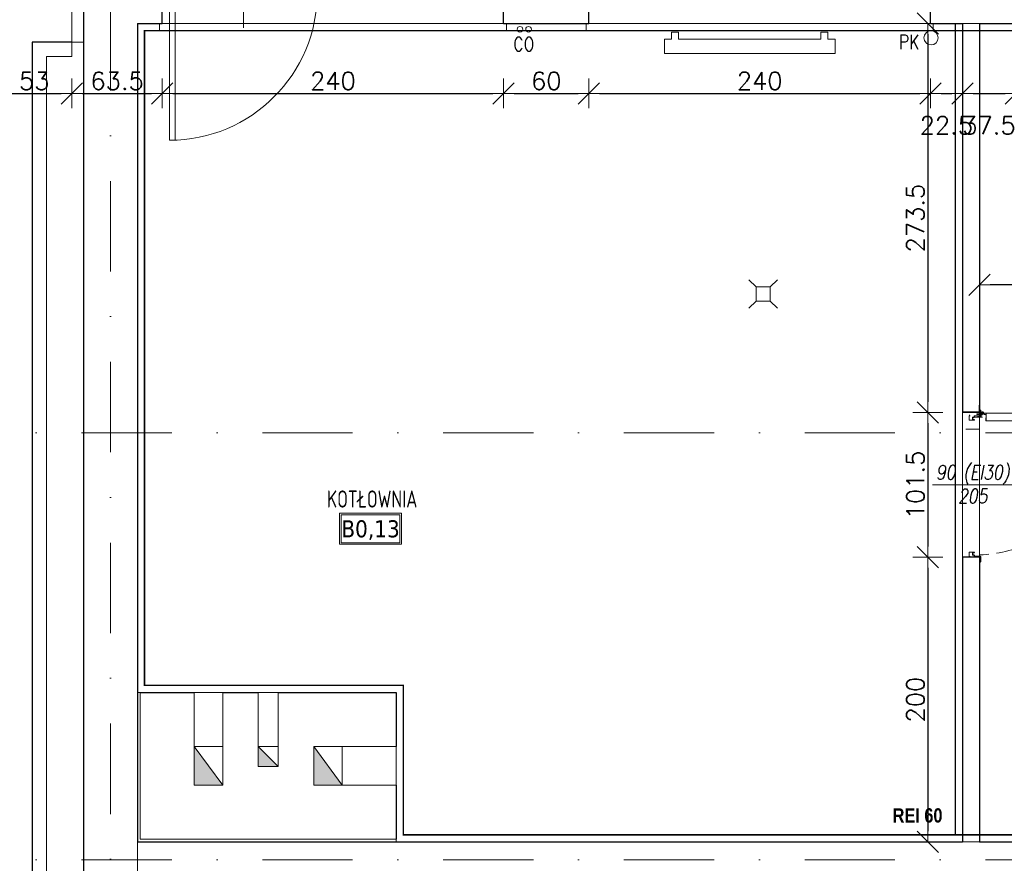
# Model space of a CAD drawing. Header units: millimetres. Extents: x 23192 to 177760, y -399809 to -79279.
# Tile 84 of 256: x 50121 to 50813, y -194942 to -194349. Entities that reach past the tile are written whole.
import ezdxf
from ezdxf.enums import TextEntityAlignment as Align

# ---------------------------------------------------------------- set-up
doc = ezdxf.new("R2010")
doc.units = ezdxf.units.MM
for name, pattern in [('2_3', [1, 0.5, -0.5]), ('CARKOVANA', [7.5, 5, -2.5]), ('CENTER', [0.6, 0.375, -0.075, 0.075, -0.075]), ('DASHDOT', [25.4, 12.7, -6.35, 0, -6.35]), ('HIDDEN', [9.525, 6.35, -3.175]), ('Hidden Line', [391.222223, 282.222223, -109]), ('HIDDEN2', [4.7625, 3.175, -1.5875])]:
    doc.linetypes.add(name, pattern=pattern)
doc.layers.get('0').update_dxf_attribs({"lineweight": 0})
for name, color, linetype, lineweight in [('! WYPOSAŻENIE', 252, 'Continuous', 5), ('!! 0_ Istn-sciany', 3, 'Continuous', 30), ('!! 0_ Istn-widok', 1, 'Continuous', 15), ('!! 0_Istn-armatura', 6, 'Continuous', 9), ('!! 0_Istn-cienka', 4, 'Continuous', 9), ('!! 0_Istn-drzwi', 1, 'Continuous', 13), ('!! 0_Istn-went', 5, 'Continuous', 13), ('!! 0_Opis_pom', 9, 'Continuous', 13), ('!! 0_Osie', 1, 'DASHDOT', 13), ('!! 1  WYDZIELENIE PPOŻ', 252, 'Continuous', 0), ('!! 1_drzwi-linia', 213, 'Continuous', 5), ('!! 2_drzwi opis', 151, 'Continuous', 9), ('!! wymiary osi', 250, 'Continuous', 9), ('0-osie-liniA', 14, 'DASHDOT', 5)]:
    doc.layers.add(name, color=color, linetype=linetype, lineweight=lineweight)
doc.layers.add('!! 0_Istn-grzejniki', color=7, linetype='Continuous', lineweight=0, plot=False)
doc.layers.add('Powierzchnia', color=140, linetype='Continuous', lineweight=5, plot=False)
doc.layers.add('!! 1_Wyburzenia', color=252, linetype='CARKOVANA', lineweight=13, true_color=0x696969)
doc.styles.add('50', font='ROMANS.shx', dxfattribs={"width": 0.8, "height": 10})
doc.styles.add('ARCHETYP', font='romans.shx', dxfattribs={"height": 15})
doc.styles.add('ARIAL', font='tahoma.ttf')
doc.styles.add('STYLE7', font='ARIALNB.TTF')
doc.styles.add('TXT', font='simplex.shx')
doc.dimstyles.new('DIM50', dxfattribs={"dimscale": 5, "dimtxt": 2.5, "dimasz": 1.5, "dimexe": 0, "dimexo": 0, "dimgap": 0.5, "dimtad": 1, "dimdec": 4, "dimrnd": 0.5, "dimdsep": 46, "dimtxsty": 'TXT', "dimblk1": 'TICK1', "dimblk2": 'TICK1', "dimsah": 1, "dimcen": 0, "dimse1": 1, "dimse2": 1, "dimclrd": 1, "dimclre": 7, "dimclrt": 9, "dimadec": 0, "dimazin": 0, "dimtfac": 1, "dimtdec": 4, "dimtmove": 2, "dimatfit": 3, "dimldrblk": 'TICK1', "dimfxl": 1, "dimtolj": 1, "dimarcsym": 0})

# ---------------------------------------------------------------- blocks, each defined once
blk = doc.blocks.new('A$C19D82A3D')
for points in [[(-5, 10), (-10, 15)], [(5, 10), (10, 15)], [(-5, 0), (-10, -5)], [(5, 0), (10, -5)]]:
    blk.add_lwpolyline(points)
blk.add_lwpolyline([(-5, 10), (5, 10), (5, 0), (-5, 0)], close=True)
blk = doc.blocks.new('BLOK OSI')
at = {"layer": '0-osie-liniA', "ltscale": 5}
for points in [[(50184.71142, -193635.47368), (50184.71142, -195993.9543)], [(48639.25763, -194702.0883), (55442.2848, -194702.0883)], [(48639.25763, -195002.0883), (55442.2848, -195002.0883)]]:
    blk.add_lwpolyline(points, dxfattribs=at)
blk = doc.blocks.new('1_ok-opis')
blk.add_line((0, 111.61), (0, 50))
for points in [[(-17, 128.61), (-17, 143.61)], [(17, 128.61), (17, 143.61)]]:
    blk.add_lwpolyline(points)
for centre, start, end in [((0, 143.61), 0, 180), ((0, 128.61), 180, 0)]:
    blk.add_arc(centre, 17, start, end)
at = {"style": 'ARCHETYP'}
for tag, height, rotation, p in [('NR', 12, 90, (0, 136.9)), ('NR', 12, 270, (0, 136.9)), ('SZEROKOŚĆ', 10, 90, (-8, 78.29)), ('WYSOKOŚĆ', 10, 270, (-8, 78.29)), ('WYSOKOŚĆ', 10, 90, (8, 78.29)), ('SZEROKOŚĆ', 10, 270, (8, 78.29))]:
    blk.add_attdef(tag, text='', height=height, rotation=rotation, dxfattribs=at).set_placement(p, align=Align.MIDDLE)
blk = doc.blocks.new('TICK1')
at = {"color": 2}
blk.add_line((-1, -1), (1, 1), dxfattribs=at)
at = {"color": 0}
for p, q in [((0, -1.4), (0, 1.4)), ((0, 0), (-1, 0))]:
    blk.add_line(p, q, dxfattribs=at)
blk = doc.blocks.new('*D2381')
at = {"layer": '!! wymiary osi', "color": 1, "lineweight": -2, "transparency": 16777216}
blk.add_line((50759.47, -194359.09), (50759.47, -194617.42), dxfattribs=at)
at = {"layer": 'DEFPOINTS', "color": 0, "transparency": 16777216}
for p in [(50783.71, -194351.59), (50759.47, -194624.92), (50783.71, -194624.92)]:
    blk.add_point(p, dxfattribs=at)
at = {"layer": '!! wymiary osi', "color": 1, "lineweight": -2, "transparency": 16777216, "xscale": 7.5, "yscale": 7.5, "zscale": 7.5}
for p, rotation in [((50759.47, -194351.59), 90), ((50759.47, -194624.92), 270)]:
    blk.add_blockref('TICK1', p, dxfattribs=dict(at, rotation=rotation))
at = {"layer": '!! wymiary osi', "color": 9, "transparency": 16777216, "insert": (50750.72, -194488.26), "char_height": 12.5, "attachment_point": 5, "rotation": 90, "style": 'TXT'}
blk.add_mtext('\\A1;273.5', dxfattribs=at)
blk = doc.blocks.new('*D2382')
at = {"layer": '!! wymiary osi', "color": 1, "lineweight": -2, "transparency": 16777216}
blk.add_line((50759.47, -194632.42), (50759.47, -194719.09), dxfattribs=at)
at = {"layer": 'DEFPOINTS', "color": 0, "transparency": 16777216}
for p in [(50783.71, -194624.92), (50759.47, -194726.59), (50783.71, -194726.59)]:
    blk.add_point(p, dxfattribs=at)
at = {"layer": '!! wymiary osi', "color": 1, "lineweight": -2, "transparency": 16777216, "xscale": 7.5, "yscale": 7.5, "zscale": 7.5}
for p, rotation in [((50759.47, -194624.92), 90), ((50759.47, -194726.59), 270)]:
    blk.add_blockref('TICK1', p, dxfattribs=dict(at, rotation=rotation))
at = {"layer": '!! wymiary osi', "color": 9, "transparency": 16777216, "insert": (50750.72, -194675.76), "char_height": 12.5, "attachment_point": 5, "rotation": 90, "style": 'TXT'}
blk.add_mtext('\\A1;101.5', dxfattribs=at)
blk = doc.blocks.new('*D2383')
at = {"layer": '!! wymiary osi', "color": 1, "lineweight": -2, "transparency": 16777216}
blk.add_line((50759.47, -194734.09), (50759.47, -194919.09), dxfattribs=at)
at = {"layer": 'DEFPOINTS', "color": 0, "transparency": 16777216}
for p in [(50783.71, -194726.59), (50759.47, -194926.59), (50783.71, -194926.59)]:
    blk.add_point(p, dxfattribs=at)
at = {"layer": '!! wymiary osi', "color": 1, "lineweight": -2, "transparency": 16777216, "xscale": 7.5, "yscale": 7.5, "zscale": 7.5}
for p, rotation in [((50759.47, -194726.59), 90), ((50759.47, -194926.59), 270)]:
    blk.add_blockref('TICK1', p, dxfattribs=dict(at, rotation=rotation))
at = {"layer": '!! wymiary osi', "color": 9, "transparency": 16777216, "insert": (50750.72, -194826.59), "char_height": 12.5, "attachment_point": 5, "rotation": 90, "style": 'TXT'}
blk.add_mtext('\\A1;200', dxfattribs=at)
blk = doc.blocks.new('*D2396')
at = {"layer": '!! wymiary osi', "color": 1, "lineweight": -2, "transparency": 16777216}
blk.add_line((50112.21, -194400.59), (50150.21, -194400.59), dxfattribs=at)
at = {"layer": 'DEFPOINTS', "color": 0, "transparency": 16777216}
for p in [(50104.71, -194364.59), (50157.71, -194364.59), (50157.71, -194400.59)]:
    blk.add_point(p, dxfattribs=at)
at = {"layer": '!! wymiary osi', "color": 1, "lineweight": -2, "transparency": 16777216, "xscale": 7.5, "yscale": 7.5, "zscale": 7.5, "rotation": 180}
blk.add_blockref('TICK1', (50104.71, -194400.59), dxfattribs=at)
at = {"layer": '!! wymiary osi', "color": 1, "lineweight": -2, "transparency": 16777216, "xscale": 7.5, "yscale": 7.5, "zscale": 7.5}
blk.add_blockref('TICK1', (50157.71, -194400.59), dxfattribs=at)
at = {"layer": '!! wymiary osi', "color": 9, "transparency": 16777216, "insert": (50131.21, -194391.84), "char_height": 12.5, "attachment_point": 5, "style": 'TXT'}
blk.add_mtext('\\A1;53', dxfattribs=at)
blk = doc.blocks.new('*D2397')
at = {"layer": '!! wymiary osi', "color": 1, "lineweight": -2, "transparency": 16777216}
blk.add_line((50165.21, -194400.59), (50213.72, -194400.59), dxfattribs=at)
at = {"layer": 'DEFPOINTS', "color": 0, "transparency": 16777216}
for p in [(50221.22, -194351.59), (50157.71, -194364.59), (50221.22, -194400.59)]:
    blk.add_point(p, dxfattribs=at)
at = {"layer": '!! wymiary osi', "color": 1, "lineweight": -2, "transparency": 16777216, "xscale": 7.5, "yscale": 7.5, "zscale": 7.5, "rotation": 180}
blk.add_blockref('TICK1', (50157.71, -194400.59), dxfattribs=at)
at = {"layer": '!! wymiary osi', "color": 1, "lineweight": -2, "transparency": 16777216, "xscale": 7.5, "yscale": 7.5, "zscale": 7.5}
blk.add_blockref('TICK1', (50221.22, -194400.59), dxfattribs=at)
at = {"layer": '!! wymiary osi', "color": 9, "transparency": 16777216, "insert": (50189.46, -194391.84), "char_height": 12.5, "attachment_point": 5, "style": 'TXT'}
blk.add_mtext('\\A1;63.5', dxfattribs=at)
blk = doc.blocks.new('*D2398')
at = {"layer": '!! wymiary osi', "color": 1, "lineweight": -2, "transparency": 16777216}
blk.add_line((50228.72, -194400.59), (50453.72, -194400.59), dxfattribs=at)
at = {"layer": 'DEFPOINTS', "color": 0, "transparency": 16777216}
for p in [(50221.22, -194351.59), (50461.22, -194351.59), (50461.22, -194400.59)]:
    blk.add_point(p, dxfattribs=at)
at = {"layer": '!! wymiary osi', "color": 1, "lineweight": -2, "transparency": 16777216, "xscale": 7.5, "yscale": 7.5, "zscale": 7.5, "rotation": 180}
blk.add_blockref('TICK1', (50221.22, -194400.59), dxfattribs=at)
at = {"layer": '!! wymiary osi', "color": 1, "lineweight": -2, "transparency": 16777216, "xscale": 7.5, "yscale": 7.5, "zscale": 7.5}
blk.add_blockref('TICK1', (50461.22, -194400.59), dxfattribs=at)
at = {"layer": '!! wymiary osi', "color": 9, "transparency": 16777216, "insert": (50341.22, -194391.84), "char_height": 12.5, "attachment_point": 5, "style": 'TXT'}
blk.add_mtext('\\A1;240', dxfattribs=at)
blk = doc.blocks.new('*D2399')
at = {"layer": '!! wymiary osi', "color": 1, "lineweight": -2, "transparency": 16777216}
blk.add_line((50468.72, -194400.59), (50513.72, -194400.59), dxfattribs=at)
at = {"layer": 'DEFPOINTS', "color": 0, "transparency": 16777216}
for p in [(50461.22, -194351.59), (50521.22, -194351.59), (50521.22, -194400.59)]:
    blk.add_point(p, dxfattribs=at)
at = {"layer": '!! wymiary osi', "color": 1, "lineweight": -2, "transparency": 16777216, "xscale": 7.5, "yscale": 7.5, "zscale": 7.5, "rotation": 180}
blk.add_blockref('TICK1', (50461.22, -194400.59), dxfattribs=at)
at = {"layer": '!! wymiary osi', "color": 1, "lineweight": -2, "transparency": 16777216, "xscale": 7.5, "yscale": 7.5, "zscale": 7.5}
blk.add_blockref('TICK1', (50521.22, -194400.59), dxfattribs=at)
at = {"layer": '!! wymiary osi', "color": 9, "transparency": 16777216, "insert": (50491.22, -194391.84), "char_height": 12.5, "attachment_point": 5, "style": 'TXT'}
blk.add_mtext('\\A1;60', dxfattribs=at)
blk = doc.blocks.new('*D2400')
at = {"layer": '!! wymiary osi', "color": 1, "lineweight": -2, "transparency": 16777216}
blk.add_line((50528.72, -194400.59), (50753.72, -194400.59), dxfattribs=at)
at = {"layer": 'DEFPOINTS', "color": 0, "transparency": 16777216}
for p in [(50521.22, -194351.59), (50761.22, -194351.59), (50761.22, -194400.59)]:
    blk.add_point(p, dxfattribs=at)
at = {"layer": '!! wymiary osi', "color": 1, "lineweight": -2, "transparency": 16777216, "xscale": 7.5, "yscale": 7.5, "zscale": 7.5, "rotation": 180}
blk.add_blockref('TICK1', (50521.22, -194400.59), dxfattribs=at)
at = {"layer": '!! wymiary osi', "color": 1, "lineweight": -2, "transparency": 16777216, "xscale": 7.5, "yscale": 7.5, "zscale": 7.5}
blk.add_blockref('TICK1', (50761.22, -194400.59), dxfattribs=at)
at = {"layer": '!! wymiary osi', "color": 9, "transparency": 16777216, "insert": (50641.22, -194391.84), "char_height": 12.5, "attachment_point": 5, "style": 'TXT'}
blk.add_mtext('\\A1;240', dxfattribs=at)
blk = doc.blocks.new('*D2401')
at = {"layer": '!! wymiary osi', "color": 1, "lineweight": -2, "transparency": 16777216}
blk.add_line((50768.72, -194400.59), (50776.21, -194400.59), dxfattribs=at)
at = {"layer": 'DEFPOINTS', "color": 0, "transparency": 16777216}
for p in [(50761.22, -194351.59), (50783.71, -194351.59), (50783.71, -194400.59)]:
    blk.add_point(p, dxfattribs=at)
at = {"layer": '!! wymiary osi', "color": 1, "lineweight": -2, "transparency": 16777216, "xscale": 7.5, "yscale": 7.5, "zscale": 7.5, "rotation": 180}
blk.add_blockref('TICK1', (50761.22, -194400.59), dxfattribs=at)
at = {"layer": '!! wymiary osi', "color": 1, "lineweight": -2, "transparency": 16777216, "xscale": 7.5, "yscale": 7.5, "zscale": 7.5}
blk.add_blockref('TICK1', (50783.71, -194400.59), dxfattribs=at)
at = {"layer": '!! wymiary osi', "color": 9, "transparency": 16777216, "insert": (50772.46, -194423.09), "char_height": 12.5, "attachment_point": 5, "style": 'TXT'}
blk.add_mtext('\\A1;22.5', dxfattribs=at)
blk = doc.blocks.new('*D2402')
at = {"layer": '!! wymiary osi', "color": 1, "lineweight": -2, "transparency": 16777216}
blk.add_line((50791.21, -194400.59), (50813.72, -194400.59), dxfattribs=at)
at = {"layer": 'DEFPOINTS', "color": 0, "transparency": 16777216}
for p in [(50783.71, -194351.59), (50821.22, -194351.59), (50821.22, -194400.59)]:
    blk.add_point(p, dxfattribs=at)
at = {"layer": '!! wymiary osi', "color": 1, "lineweight": -2, "transparency": 16777216, "xscale": 7.5, "yscale": 7.5, "zscale": 7.5, "rotation": 180}
blk.add_blockref('TICK1', (50783.71, -194400.59), dxfattribs=at)
at = {"layer": '!! wymiary osi', "color": 1, "lineweight": -2, "transparency": 16777216, "xscale": 7.5, "yscale": 7.5, "zscale": 7.5}
blk.add_blockref('TICK1', (50821.22, -194400.59), dxfattribs=at)
at = {"layer": '!! wymiary osi', "color": 9, "transparency": 16777216, "insert": (50802.46, -194423.09), "char_height": 12.5, "attachment_point": 5, "style": 'TXT'}
blk.add_mtext('\\A1;37.5', dxfattribs=at)
blk = doc.blocks.new('*D2612')
at = {"layer": '!! wymiary osi', "color": 1, "lineweight": -2, "transparency": 16777216}
blk.add_line((51070.21, -194535.23), (50803.21, -194535.23), dxfattribs=at)
at = {"layer": 'DEFPOINTS', "color": 0, "transparency": 16777216}
for p in [(50795.71, -194501.59), (51077.71, -194501.59), (50795.71, -194535.23)]:
    blk.add_point(p, dxfattribs=at)
at = {"layer": '!! wymiary osi', "color": 1, "lineweight": -2, "transparency": 16777216, "xscale": 7.5, "yscale": 7.5, "zscale": 7.5, "rotation": 180}
blk.add_blockref('TICK1', (50795.71, -194535.23), dxfattribs=at)
at = {"layer": '!! wymiary osi', "color": 1, "lineweight": -2, "transparency": 16777216, "xscale": 7.5, "yscale": 7.5, "zscale": 7.5}
blk.add_blockref('TICK1', (51077.71, -194535.23), dxfattribs=at)
at = {"layer": '!! wymiary osi', "color": 9, "transparency": 16777216, "insert": (50936.71, -194526.48), "char_height": 12.5, "attachment_point": 5, "style": 'TXT'}
blk.add_mtext('\\A1;282', dxfattribs=at)
blk = doc.blocks.new('zaw-dr-90-p')
at = {"color": 2, "linetype": 'CENTER', "ltscale": 0.2}
for p, q in [((12, 0), (-12, 0)), ((0, 12), (0, -12)), ((24.5, 24), (31, 24)), ((24.5, 19), (31, 19))]:
    blk.add_line(p, q, dxfattribs=at)
at = {"ltscale": 0.2}
for p, q in [((10, 12), (6.5, 12)), ((10, 0), (10, 6.5))]:
    blk.add_line(p, q, dxfattribs=at)
blk.add_lwpolyline([(0, 6.5), (23.5, 6.5, 0.414214), (28, 11), (28, 31), (24.5, 31), (24.5, 11, -0.414214), (23.5, 10), (0, 10, 4.561698), (7.6, 6.5), (4.9, 4.2)], format="xyb", dxfattribs=at)
blk.add_lwpolyline([(-0.2, -0.2), (-2.5, -0.2), (-2.5, 0.2), (-0.2, 0.2), (-0.2, 2.5), (0.2, 2.5), (0.2, 0.2), (2.8, 0.2), (2.8, -0.2), (0.2, -0.2), (0.2, -2.8), (-0.2, -2.8)], close=True)
blk.add_lwpolyline([(10, 10), (10, 39), (6.5, 39), (6.5, 10)], dxfattribs=at)
blk.add_circle((0, 0), 6.5, dxfattribs=at)
blk = doc.blocks.new('drzwi 90- sc 12')
for p, q in [((-13620.32, 20410.16), (-13620.32, 20313.77)), ((-13614.92, 20409.86), (-13620.32, 20409.86)), ((-13616.12, 20410.26), (-13620.22, 20410.26)), ((-13616.12, 20410.26), (-13620, 20410.26)), ((-13618.17, 20410.26), (-13616.22, 20410.26)), ((-13618.17, 20410.26), (-13616.22, 20410.26)), ((-13616.12, 20410.26), (-13616.12, 20411.46)), ((-13616.12, 20411.46), (-13615.02, 20411.46)), ((-13614.92, 20411.36), (-13614.92, 20313.77)), ((-13620.32, 20313.47), (-13620.32, 20317.97)), ((-13614.92, 20312.27), (-13614.92, 20317.97)), ((-13614.92, 20313.77), (-13620.32, 20313.77)), ((-13618.22, 20313.37), (-13620.22, 20313.37)), ((-13618.22, 20313.67), (-13618.22, 20313.37)), ((-13618.22, 20313.67), (-13616.42, 20313.67)), ((-13617.77, 20311.12), (-13617.77, 20305.72)), ((-13617.77, 20311.12), (-13617.77, 20305.72)), ((-13616.17, 20309.92), (-13616.17, 20311.02)), ((-13615.92, 20313.17), (-13615.92, 20312.17)), ((-13615.92, 20312.17), (-13615.02, 20312.17)), ((-13715.57, 20308.32), (-13715.57, 20308.56)), ((-13715.57, 20307.69), (-13715.57, 20308.56)), ((-13715.57, 20307.82), (-13715.57, 20308.56)), ((-13715.57, 20307.72), (-13715.37, 20307.72)), ((-13616.17, 20309.92), (-13617.37, 20309.92)), ((-13715.77, 20301.96), (-13716.27, 20301.96)), ((-13616.77, 20301.96), (-13616.27, 20301.96))]:
    blk.add_line(p, q)
for points in [[(-13665.27, 20284.96), (-13665.27, 20325.83)], [(-13615.57, 20309.64), (-13615.32, 20309.64), (-13615.32, 20309.82), (-13616.32, 20309.82), (-13616.32, 20309.64), (-13615.92, 20309.64)]]:
    blk.add_lwpolyline(points)
at = {"lineweight": 30}
for points in [[(-13716.27, 20308.92), (-13721.27, 20308.92)], [(-13716.27, 20308.92), (-13716.27, 20296.92)], [(-13614.27, 20308.92), (-13609.27, 20308.92)], [(-13614.27, 20308.92), (-13614.27, 20296.92)]]:
    blk.add_lwpolyline(points, dxfattribs=at)
at = {"ltscale": 0.2}
for points in [[(-13715.57, 20307.51), (-13715.57, 20309.48, 0.414214), (-13715.91, 20309.82), (-13719.43, 20309.82, 0.414214), (-13719.77, 20309.48), (-13719.77, 20308.92), (-13719.59, 20308.92), (-13719.59, 20309.48, -0.414214), (-13719.43, 20309.64), (-13716.97, 20309.64)], [(-13716.97, 20309.64), (-13715.91, 20309.64, -0.414214), (-13715.75, 20309.48), (-13715.75, 20307.51)], [(-13715.75, 20307.76), (-13715.75, 20305.58, 0.414214), (-13715.41, 20305.24), (-13714.96, 20305.24, -0.414214), (-13714.8, 20305.08), (-13714.8, 20304.48, 0.414214), (-13714.46, 20304.14), (-13713.28, 20304.14, 0.414214), (-13712.94, 20304.48), (-13712.94, 20305.15, -1), (-13712.75, 20305.15), (-13712.75, 20301.96, -0.414214), (-13712.91, 20301.8), (-13715.43, 20301.8, -0.414214), (-13715.59, 20301.96), (-13715.59, 20302.52), (-13715.77, 20302.52), (-13715.77, 20301.96, 0.414214), (-13715.43, 20301.62), (-13712.91, 20301.62, 0.414214), (-13712.57, 20301.96), (-13712.57, 20305.15, 1), (-13713.12, 20305.15), (-13713.12, 20304.48, -0.414214), (-13713.28, 20304.32), (-13714.46, 20304.32, -0.414214), (-13714.62, 20304.48), (-13714.62, 20305.08, 0.414214), (-13714.96, 20305.42), (-13715.41, 20305.42, -0.414214), (-13715.57, 20305.58), (-13715.57, 20307.64)], [(-13615.92, 20309.64), (-13616.63, 20309.64, 0.414214), (-13616.79, 20309.48), (-13616.79, 20305.58, -0.414214), (-13617.13, 20305.24), (-13617.58, 20305.24, 0.414214), (-13617.74, 20305.08), (-13617.74, 20304.48, -0.414214), (-13618.08, 20304.14), (-13619.26, 20304.14, -0.414214), (-13619.6, 20304.48), (-13619.6, 20305.15, 1), (-13619.79, 20305.15), (-13619.79, 20301.96, 0.414214), (-13619.63, 20301.8), (-13617.11, 20301.8, 0.414214), (-13616.95, 20301.96), (-13616.95, 20302.52), (-13616.77, 20302.52), (-13616.77, 20301.96, -0.414214), (-13617.11, 20301.62), (-13619.63, 20301.62, -0.414214), (-13619.97, 20301.96), (-13619.97, 20305.15, -1), (-13619.42, 20305.15), (-13619.42, 20304.48, 0.414214), (-13619.26, 20304.32), (-13618.08, 20304.32, 0.414214), (-13617.92, 20304.48), (-13617.92, 20305.08, -0.414214), (-13617.58, 20305.42), (-13617.13, 20305.42, 0.414214), (-13616.97, 20305.58), (-13616.97, 20309.48, -0.414214), (-13616.63, 20309.82), (-13613.11, 20309.82, -0.414214), (-13612.77, 20309.48), (-13612.77, 20308.92), (-13612.95, 20308.92), (-13612.95, 20309.48, 0.414214), (-13613.11, 20309.64), (-13615.57, 20309.64)]]:
    blk.add_lwpolyline(points, format="xyb", dxfattribs=at)
blk.add_lwpolyline([(-13616.79, 20308.82), (-13616.97, 20308.82), (-13616.97, 20307.42), (-13616.79, 20307.42)], close=True)
for centre, radius, start, end in [((-13620.22, 20410.16), 0.1, 90, 180), ((-13615.02, 20411.36), 0.1, 0, 90), ((-13620.22, 20313.47), 0.1, 180, 270), ((-13616.42, 20313.17), 0.5, 0, 90), ((-13616.27, 20311.02), 0.1, 0, 90), ((-13615.02, 20312.27), 0.1, 270, 0)]:
    blk.add_arc(centre, radius, start, end)
at = {"linetype": 'Hidden Line', "lineweight": 9, "ltscale": 0.05}
blk.add_arc((-13615.5, 20305.14), 99.12, 94.80054, 177.69442, dxfattribs=at)
at = {"xscale": 0.09999999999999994, "yscale": 0.09999999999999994, "zscale": 0.09999999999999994, "rotation": 180.0000000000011}
blk.add_blockref('zaw-dr-90-p', (-13614.92, 20310.92), dxfattribs=at)

msp = doc.modelspace()

# ---------------------------------------------------------------- hatches: boundary and pattern name
at = {"layer": '!! 0_Istn-went'}
for points in [[(50243.71142, -194859.5883), (50243.71142, -194886.5883), (50263.71142, -194886.5883)], [(50302.71142, -194873.5883), (50288.71142, -194859.5883), (50288.71142, -194873.5883)], [(50327.71142, -194886.5883), (50347.71142, -194886.5883), (50327.71142, -194859.5883)]]:
    msp.add_hatch(color=256, dxfattribs=at).paths.add_polyline_path(points)

# ---------------------------------------------------------------- linework, layer by layer
at = {"layer": '!! 0_ Istn-sciany'}
msp.add_line((50129.71142, -194364.5883), (50129.71142, -195574.5883), dxfattribs=at)
for points in [[(50165.71142, -194313.5883), (50165.71142, -195625.5883)], [(50221.21802, -194351.5883), (50221.21802, -194325.5883)], [(50461.21802, -194351.5883), (50461.21802, -194325.5883)], [(50521.21802, -194351.5883), (50521.21802, -194325.5883)], [(50761.21802, -194351.5883), (50761.21802, -194325.5883)], [(50203.71142, -194351.5883), (50221.21802, -194351.5883)], [(50203.71142, -194351.5883), (50203.71142, -194926.5883)], [(50461.21802, -194351.5883), (50521.21802, -194351.5883)], [(50761.21802, -194351.5883), (50783.71142, -194351.5883)], [(50783.71142, -194351.5883), (50783.71142, -194624.5883), (50795.71142, -194624.5883)], [(50795.71142, -194351.5883), (50821.21802, -194351.5883)], [(50795.71142, -194351.5883), (50795.71142, -194624.5883)], [(50157.71142, -194364.5883), (50129.71142, -194364.5883)], [(50783.71142, -194726.5883), (50783.71142, -194926.5883)], [(50795.71142, -194726.5883), (50783.71142, -194726.5883)], [(50795.71142, -194726.5883), (50795.71142, -194926.5883)], [(50205.71142, -194821.5883), (50243.71142, -194821.5883)], [(50263.71142, -194821.5883), (50288.71142, -194821.5883)], [(50302.71142, -194821.5883), (50385.71142, -194821.5883)], [(50385.71142, -194821.5883), (50385.71142, -194859.5883)], [(50385.71142, -194886.5883), (50385.71142, -194924.5883)], [(50203.71142, -194926.5883), (50783.71142, -194926.5883)], [(50795.71142, -194926.5883), (50902.71139, -194926.5883)]]:
    msp.add_lwpolyline(points, dxfattribs=at)
at = {"layer": '!! 0_ Istn-widok'}
msp.add_line((50157.71142, -194313.5883), (50157.71142, -194374.5883), dxfattribs=at)
for points in [[(50219.21802, -194351.5883), (50219.21802, -194356.5883)], [(50219.21802, -194356.5883), (50463.21802, -194356.5883)], [(50463.21802, -194351.5883), (50463.21802, -194356.5883)], [(50519.21802, -194351.5883), (50519.21802, -194356.5883)], [(50519.21802, -194356.5883), (50763.21802, -194356.5883)], [(50763.21802, -194351.5883), (50763.21802, -194356.5883)], [(50783.71142, -194351.5883), (50795.71142, -194351.5883)], [(50157.71142, -194364.5883), (50165.71142, -194364.5883)], [(50139.71142, -194374.5883), (50139.71142, -195564.5883)], [(50157.71142, -194374.5883), (50139.71142, -194374.5883)], [(50205.71142, -194821.5883), (50205.71142, -194924.5883)], [(50205.71142, -194924.5883), (50385.71142, -194924.5883)], [(50203.71142, -194926.5883), (50203.71142, -194951.5883)], [(50783.71142, -194926.5883), (50795.71142, -194926.5883)]]:
    msp.add_lwpolyline(points, dxfattribs=at)
at = {"layer": '!! 0_Istn-armatura'}
for centre, radius in [((50472.71142, -194355.5883), 2), ((50478.71142, -194355.5883), 2), ((50761.71142, -194361.5883), 5)]:
    msp.add_circle(centre, radius, dxfattribs=at)
at = {"layer": '!! 0_Istn-cienka', "linetype": 'HIDDEN', "ltscale": 2}
for points in [[(50221.21802, -194351.5883), (50461.21802, -194351.5883)], [(50521.21802, -194351.5883), (50761.21802, -194351.5883)]]:
    msp.add_lwpolyline(points, dxfattribs=at)
at = {"layer": '!! 0_Istn-drzwi'}
for points in [[(50278.21802, -194304.5883), (50278.21802, -194354.5883)], [(50762.71142, -194675.58826), (50812.71142, -194675.58826)]]:
    msp.add_lwpolyline(points, dxfattribs=at)
msp.add_lwpolyline([(50230.21802, -194433.5883), (50230.21802, -194329.5883), (50226.21802, -194329.5883), (50226.21802, -194433.5883)], close=True, dxfattribs=at)
msp.add_arc((50226.21802, -194329.5883), 104, 269.99999996, 359.99999996, dxfattribs=at)
at = {"layer": '!! 0_Istn-grzejniki'}
msp.add_lwpolyline([(50689.21802, -194357.5883), (50689.21802, -194362.5883), (50694.21802, -194362.5883), (50694.21802, -194372.5883), (50574.21802, -194372.5883), (50574.21802, -194362.5883), (50579.21802, -194362.5883), (50579.21802, -194357.5883), (50584.21802, -194357.5883), (50584.21802, -194362.5883), (50684.21802, -194362.5883), (50684.21802, -194357.5883)], close=True, dxfattribs=at)
at = {"layer": '!! 0_Istn-went'}
for points in [[(50243.71142, -194859.5883), (50243.71142, -194821.5883)], [(50263.71142, -194821.5883), (50243.71142, -194821.5883)], [(50263.71142, -194859.5883), (50263.71142, -194821.5883)], [(50288.71142, -194859.5883), (50288.71142, -194821.5883)], [(50288.71142, -194821.5883), (50302.71142, -194821.5883)], [(50302.71142, -194859.5883), (50302.71142, -194821.5883)], [(50243.71142, -194859.5883), (50263.71142, -194859.5883)], [(50243.71142, -194859.5883), (50243.71142, -194886.5883)], [(50243.71142, -194859.5883), (50263.71142, -194886.5883)], [(50263.71142, -194859.5883), (50263.71142, -194886.5883)], [(50288.71142, -194859.5883), (50302.71142, -194859.5883)], [(50288.71142, -194859.5883), (50288.71142, -194873.5883)], [(50288.71142, -194859.5883), (50302.71142, -194873.5883)], [(50302.71142, -194859.5883), (50302.71142, -194873.5883)], [(50327.71142, -194859.5883), (50347.71142, -194859.5883)], [(50327.71142, -194859.5883), (50327.71142, -194886.5883)], [(50327.71142, -194859.5883), (50347.71142, -194886.5883)], [(50347.71142, -194859.5883), (50347.71142, -194886.5883)], [(50347.71142, -194859.5883), (50385.71142, -194859.5883)], [(50385.71142, -194859.5883), (50385.71142, -194886.5883)], [(50288.71142, -194873.5883), (50302.71142, -194873.5883)], [(50243.71142, -194886.5883), (50263.71142, -194886.5883)], [(50327.71142, -194886.5883), (50347.71142, -194886.5883)], [(50347.71142, -194886.5883), (50385.71142, -194886.5883)]]:
    msp.add_lwpolyline(points, dxfattribs=at)
at = {"layer": '!! 0_Opis_pom', "ltscale": 0.7}
for points in [[(50345.87944, -194717.4383), (50389.39944, -194717.4383), (50389.39944, -194695.6783), (50345.87944, -194695.6783)], [(50346.96744, -194716.3503), (50388.31144, -194716.3503), (50388.31144, -194696.7663), (50346.96744, -194696.7663)]]:
    msp.add_lwpolyline(points, close=True, dxfattribs=at)
at = {"layer": '!! 1  WYDZIELENIE PPOŻ', "color": 20, "linetype": '2_3', "ltscale": 10, "true_color": 0xf65c09, "const_width": 1}
msp.add_lwpolyline([(51216.21802, -194356.5883), (50208.71142, -194356.5883), (50208.71142, -194816.5883), (50390.71142, -194816.5883), (50390.71142, -194921.5883), (51004.71142, -194921.5883), (51004.71142, -194903.5883), (51072.71142, -194903.5883), (51072.71142, -194496.5883), (51216.21802, -194496.5883)], close=True, dxfattribs=at)
msp.add_lwpolyline([(50778.71142, -194921.5883), (50778.71142, -194351.5883)], dxfattribs=at)
at = {"layer": '!! 1_Wyburzenia', "linetype": 'HIDDEN2', "ltscale": 3}
for points in [[(50783.71142, -194624.92261), (50783.71142, -194636.5883)], [(50795.71142, -194625.08848), (50795.71142, -194636.5883)], [(50795.71142, -194636.5883), (50783.71142, -194636.5883)]]:
    msp.add_lwpolyline(points, dxfattribs=at)
at = {"layer": 'Powierzchnia'}
msp.add_lwpolyline([(50203.71142, -194821.5883), (50203.71142, -194351.5883), (50783.71142, -194351.5883), (50783.71142, -194926.5883), (50385.71142, -194926.5883), (50385.71142, -194821.5883)], close=True, dxfattribs=at)
msp.add_lwpolyline([(50795.71142, -194926.5883), (50795.71142, -194351.5883), (51221.21802, -194351.5883), (51221.21802, -194501.5883), (51077.71142, -194501.5883), (51077.71142, -194908.5883), (51009.71142, -194908.5883), (51009.71142, -194925.64754), (50795.71142, -194926.5883)], dxfattribs=at)

# ---------------------------------------------------------------- block references
at = {"layer": '!! 0_Istn-armatura', "xscale": -1, "rotation": 270}
msp.add_blockref('A$C19D82A3D', (50638.71142, -194541.5883), dxfattribs=at)
at = {"layer": '!! 0_Osie'}
msp.add_blockref('BLOK OSI', (0, 63), dxfattribs=at)
at = {"layer": '!! 1_drzwi-linia', "xscale": -1, "rotation": 270}
msp.add_blockref('drzwi 90- sc 12', (30486.78708, -181010.3186), dxfattribs=at)
at = {"layer": '!! 2_drzwi opis'}
ref = msp.add_blockref('1_ok-opis', (50278.21802, -194401.5883), dxfattribs=dict(at, xscale=-1, rotation=359.9999963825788))
ref.add_attrib('WYSOKOŚĆ', '100', dxfattribs={"layer": '0', "height": 10, "rotation": 89.99999638, "style": '50', "oblique": 10, "width": 0.8}).set_placement((50270.21802, -194323.29745), align=Align.MIDDLE)
ref.add_attrib('SZEROKOŚĆ', '205', dxfattribs={"layer": '0', "height": 10, "rotation": 89.99999638, "style": '50', "oblique": 10, "width": 0.8}).set_placement((50286.21802, -194323.29745), align=Align.MIDDLE)
ref.add_attrib('NR', 'Dz6', dxfattribs={"layer": '0', "height": 10, "rotation": 89.99999638, "style": '50', "oblique": 10, "width": 0.8}).set_placement((50278.21802, -194263.38116), align=Align.MIDDLE)
ref = msp.add_blockref('1_ok-opis', (50712.71104, -194675.58826), dxfattribs=dict(at, xscale=-1, rotation=269.9999963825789))
ref.add_attrib('WYSOKOŚĆ', '90 (EI30)', dxfattribs={"layer": '0', "height": 10, "rotation": 359.99999638, "style": '50', "oblique": 10, "width": 0.8}).set_placement((50791.00189, -194667.58826), align=Align.MIDDLE)
ref.add_attrib('SZEROKOŚĆ', '205', dxfattribs={"layer": '0', "height": 10, "rotation": 359.99999638, "style": '50', "oblique": 10, "width": 0.8}).set_placement((50791.00189, -194683.58826), align=Align.MIDDLE)
ref.add_attrib('NR', 'Dw8.1', dxfattribs={"layer": '0', "height": 10, "rotation": 359.99999638, "style": '50', "oblique": 10, "width": 0.8}).set_placement((50852.36604, -194675.58827), align=Align.MIDDLE)

# ---------------------------------------------------------------- texts
at = {"layer": '! WYPOSAŻENIE', "color": 20, "true_color": 0xf65c09, "insert": (50734.72102, -194902.94868), "char_height": 10, "attachment_point": 1, "style": 'STYLE7'}
msp.add_mtext_dynamic_manual_height_columns('REI 60', width=58.1261145, gutter_width=75, heights=[0], dxfattribs=at)
at = {"layer": '!! 0_Istn-armatura', "style": 'ARCHETYP', "width": 0.8}
for s, p in [('CO', (50468.03642, -194371.00832)), ('PK', (50739.13092, -194369.43077))]:
    msp.add_text(s, height=10, rotation=0.00000004, dxfattribs=at).set_placement(p)
at = {"layer": '!! 0_Opis_pom', "ltscale": 0.7, "style": 'TXT', "width": 0.7}
msp.add_text('KOTŁOWNIA', height=12, dxfattribs=at).set_placement((50368.75457, -194691.63199), align=Align.CENTER)
at = {"layer": '!! 0_Opis_pom', "ltscale": 0.7, "style": 'ARIAL'}
msp.add_attdef('B0,13', text='', height=11.968, dxfattribs=at).set_placement((50367.63944, -194706.5583), align=Align.MIDDLE_CENTER)

# ---------------------------------------------------------------- dimensions: what is measured, and where the dimension line sits
at = {"layer": '!! wymiary osi'}
for base, p1, p2, picture, middle in [((50759.46532, -194624.92261), (50783.71142, -194351.5883), (50783.71142, -194624.92261), '*D2381', (50750.71532, -194488.25546)), ((50759.46532, -194726.5883), (50783.71142, -194624.92261), (50783.71142, -194726.5883), '*D2382', (50750.71532, -194675.75546)), ((50759.46532, -194926.5883), (50783.71142, -194726.5883), (50783.71142, -194926.5883), '*D2383', (50750.71532, -194826.5883))]:
    dim = msp.add_linear_dim(base=base, p1=p1, p2=p2, angle=90, dimstyle='DIM50', dxfattribs=at)
    dim.commit()
    dim.dimension.update_dxf_attribs({"geometry": picture, "text_midpoint": middle})
for base, p1, p2, picture, middle in [((50221.21802, -194400.5871), (50157.71142, -194364.5883), (50221.21802, -194351.5883), '*D2397', (50189.46472, -194391.8371)), ((50461.21802, -194400.5871), (50221.21802, -194351.5883), (50461.21802, -194351.5883), '*D2398', (50341.21802, -194391.8371)), ((50521.21802, -194400.5871), (50461.21802, -194351.5883), (50521.21802, -194351.5883), '*D2399', (50491.21802, -194391.8371)), ((50761.21802, -194400.5871), (50521.21802, -194351.5883), (50761.21802, -194351.5883), '*D2400', (50641.21802, -194391.8371)), ((50783.71142, -194400.5871), (50761.21802, -194351.5883), (50783.71142, -194351.5883), '*D2401', (50772.46472, -194423.0871)), ((50821.21802, -194400.5871), (50783.71142, -194351.5883), (50821.21802, -194351.5883), '*D2402', (50802.46472, -194423.0871)), ((50157.71142, -194400.5871), (50104.71142, -194364.5883), (50157.71142, -194364.5883), '*D2396', (50131.21142, -194391.8371)), ((50795.71142, -194535.23197), (51077.71142, -194501.5883), (50795.71142, -194501.5883), '*D2612', (50936.71142, -194526.48197))]:
    dim = msp.add_linear_dim(base=base, p1=p1, p2=p2, dimstyle='DIM50', dxfattribs=at)
    dim.commit()
    dim.dimension.update_dxf_attribs({"geometry": picture, "text_midpoint": middle})

doc.saveas('drawing.dxf')
